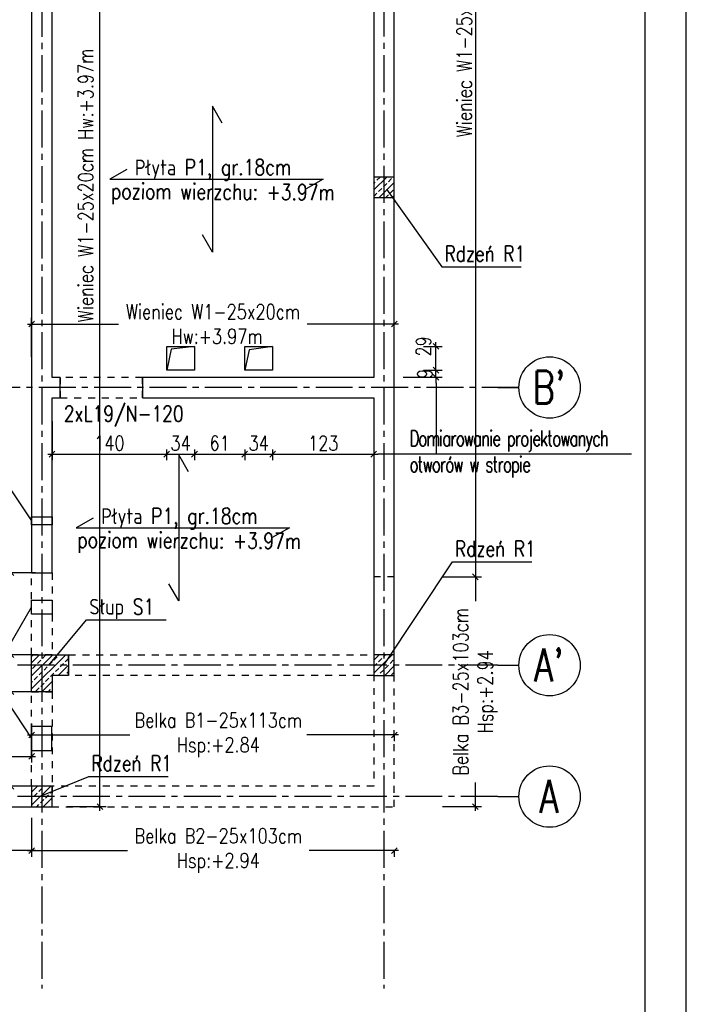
# Model space of a CAD drawing. Extents: x 335493 to 843864, y -123011 to -21739.
# Tile 9 of 28: x 369370 to 377493, y -80599 to -68605. Entities that reach past the tile are written whole.
import ezdxf
from ezdxf.enums import TextEntityAlignment as Align

# ---------------------------------------------------------------- set-up
doc = ezdxf.new("R2010")
doc.units = 0
doc.header["$LTSCALE"] = 600
doc.header["$MEASUREMENT"] = 0
doc.header["$PDMODE"] = 1
doc.linetypes.add('CENTER2', pattern=[1.125, 0.75, -0.125, 0.125, -0.125])
doc.linetypes.add('PRZERYWANA', pattern=[0.282222, 0.141111, -0.141111])
doc.layers.get('0').update_dxf_attribs({"linetype": 'CONTINUOUS'})
doc.layers.get('Defpoints').update_dxf_attribs({"linetype": 'CONTINUOUS'})
for name, color, linetype in [('11 - opisy TXT2', 4, 'CONTINUOUS'), ('111 - opisy TXT3', 2, 'CONTINUOUS'), ('2 - linie odniesienia opisy', 8, 'CONTINUOUS'), ('3 - linia 1', 1, 'CONTINUOUS'), ('33 - linia 2', 3, 'CONTINUOUS'), ('44 - osie 2', 6, 'CENTER2'), ('5 - linie odniesienia opisy', 8, 'CONTINUOUS'), ('7 - linia widok', 1, 'CONTINUOUS'), ('777 - gruba przerywana 3', 5, 'PRZERYWANA'), ('9 - kreskowanie', 1, 'CONTINUOUS')]:
    doc.layers.add(name, color=color, linetype=linetype)
doc.styles.add('TXT2', font='simplex.shx', dxfattribs={"width": 0.8, "height": 180})
doc.dimstyles.new('R1 - centymetry', dxfattribs={"dimtxt": 180, "dimasz": 70, "dimexe": 75, "dimexo": 75, "dimgap": 1.5, "dimtad": 0, "dimdec": 0, "dimlfac": 0.1, "dimzin": 0, "dimdsep": 46, "dimtxsty": 'TXT2', "dimblk1": 'OBLIQUE', "dimblk2": 'OBLIQUE', "dimsah": 1, "dimcen": -3, "dimdle": 50, "dimclrt": 4, "dimadec": 0, "dimazin": 0, "dimtfac": 0.75, "dimtdec": 0, "dimtix": 1, "dimtmove": 2, "dimatfit": 3, "dimldrblk": 'OBLIQUE', "dimfxl": 400, "dimfxlon": 1, "dimtvp": 0.75, "dimtolj": 1, "dimtzin": 0, "dimarcsym": 0})

# ---------------------------------------------------------------- blocks, each defined once
blk = doc.blocks.new('pozycja')
at = {"layer": '111 - opisy TXT3', "linetype": 'Continuous'}
blk.add_circle((63.2, -0.2), 37.4, dxfattribs=at)
at = {"layer": '2 - linie odniesienia opisy', "linetype": 'Continuous'}
blk.add_line((0, 0), (25.8, 0), dxfattribs=at)
at = {"layer": '111 - opisy TXT3', "linetype": 'Continuous', "style": 'TXT2', "width": 0.75}
blk.add_attdef('NR', text='', height=40, dxfattribs=at).set_placement((62.6, -19.8), align=Align.CENTER)
blk = doc.blocks.new('A$C75F72A73')
at = {"layer": '44 - osie 2'}
for p, q in [((26919, 2112), (26919, -15331)), ((31088, 2113), (31088, -15330)), ((32732, -8012), (20807, -8012)), ((32474, -11392), (21213, -11392)), ((32474, -12992), (21802, -12992))]:
    blk.add_line(p, q, dxfattribs=at)
at = {"layer": '2 - linie odniesienia opisy', "xscale": 10, "yscale": 10, "zscale": 10}
for p, values in [((32474, -8009), {'NR': "B'"}), ((32474, -11392), {'NR': "A'"}), ((32474, -12992), {'NR': 'A'})]:
    blk.add_blockref('pozycja', p, dxfattribs=at).add_auto_attribs(values)
blk = doc.blocks.new('_OBLIQUE')
at = {"color": 0, "linetype": 'ByBlock'}
blk.add_line((-0.5, -0.5), (0.5, 0.5), dxfattribs=at)
blk = doc.blocks.new('*D5')
at = {"layer": '2 - linie odniesienia opisy', "color": 0, "lineweight": -2, "transparency": 16777216}
for p, q in [((369465, -77317), (370713, -77317)), ((369515, -77316), (369515, -77392)), ((373985, -77317), (372869, -77317)), ((373935, -77316), (373935, -77392))]:
    blk.add_line(p, q, dxfattribs=at)
at = {"layer": 'Defpoints', "color": 0, "transparency": 16777216}
for p in [(369515, -76591), (373935, -76591), (373935, -77317)]:
    blk.add_point(p, dxfattribs=at)
at = {"layer": '2 - linie odniesienia opisy', "color": 0, "lineweight": -2, "transparency": 16777216, "xscale": 70, "yscale": 70, "zscale": 70, "rotation": 180}
blk.add_blockref('_OBLIQUE', (369515, -77317), dxfattribs=at)
at = {"layer": '2 - linie odniesienia opisy', "color": 0, "lineweight": -2, "transparency": 16777216, "xscale": 70, "yscale": 70, "zscale": 70}
blk.add_blockref('_OBLIQUE', (373935, -77317), dxfattribs=at)
at = {"layer": '2 - linie odniesienia opisy', "color": 4, "transparency": 16777216, "insert": (371791, -77317), "char_height": 180, "attachment_point": 5, "style": 'TXT2'}
blk.add_mtext('\\A1;Belka B1-25x113cm\\PHsp:+2.84', dxfattribs=at)
blk = doc.blocks.new('*D14')
at = {"layer": '2 - linie odniesienia opisy', "color": 0, "lineweight": -2, "transparency": 16777216}
for p, q in [((369465, -78726), (370686, -78726)), ((369515, -78725), (369515, -78801)), ((373985, -78726), (372897, -78726)), ((373935, -78725), (373935, -78801))]:
    blk.add_line(p, q, dxfattribs=at)
at = {"layer": 'Defpoints', "color": 0, "transparency": 16777216}
for p in [(369515, -78001), (373935, -78001), (373935, -78726)]:
    blk.add_point(p, dxfattribs=at)
at = {"layer": '2 - linie odniesienia opisy', "color": 0, "lineweight": -2, "transparency": 16777216, "xscale": 70, "yscale": 70, "zscale": 70, "rotation": 180}
blk.add_blockref('_OBLIQUE', (369515, -78726), dxfattribs=at)
at = {"layer": '2 - linie odniesienia opisy', "color": 0, "lineweight": -2, "transparency": 16777216, "xscale": 70, "yscale": 70, "zscale": 70}
blk.add_blockref('_OBLIQUE', (373935, -78726), dxfattribs=at)
at = {"layer": '2 - linie odniesienia opisy', "color": 4, "transparency": 16777216, "insert": (371791, -78726), "char_height": 180, "attachment_point": 5, "style": 'TXT2'}
blk.add_mtext('\\A1;Belka B2-25x103cm\\PHsp:+2.94', dxfattribs=at)
blk = doc.blocks.new('*D15')
at = {"layer": '2 - linie odniesienia opisy', "color": 0, "lineweight": -2, "transparency": 16777216}
for p, q in [((374524, -75391), (374999, -75391)), ((374924, -75341), (374924, -75686)), ((374924, -78241), (374924, -77897)), ((374524, -78191), (374999, -78191))]:
    blk.add_line(p, q, dxfattribs=at)
at = {"layer": 'Defpoints', "color": 0, "transparency": 16777216}
for p in [(373935, -75391), (374924, -75391), (373935, -78191)]:
    blk.add_point(p, dxfattribs=at)
at = {"layer": '2 - linie odniesienia opisy', "color": 0, "lineweight": -2, "transparency": 16777216, "xscale": 70, "yscale": 70, "zscale": 70}
for p, rotation in [((374924, -75391), 90), ((374924, -78191), 270)]:
    blk.add_blockref('_OBLIQUE', p, dxfattribs=dict(at, rotation=rotation))
at = {"layer": '2 - linie odniesienia opisy', "color": 4, "transparency": 16777216, "insert": (374924, -76791), "char_height": 180, "attachment_point": 5, "rotation": 90, "style": 'TXT2'}
blk.add_mtext('\\A1;Belka B3-25x103cm\\PHsp:+2.94', dxfattribs=at)
blk = doc.blocks.new('*D17')
at = {"layer": '2 - linie odniesienia opisy', "color": 0, "lineweight": -2, "transparency": 16777216}
for p, q in [((374524, -64698), (374999, -64698)), ((374924, -64648), (374924, -75441)), ((374524, -75391), (374999, -75391))]:
    blk.add_line(p, q, dxfattribs=at)
at = {"layer": 'Defpoints', "color": 0, "transparency": 16777216}
for p in [(373935, -64698), (373935, -75391), (374924, -75391)]:
    blk.add_point(p, dxfattribs=at)
at = {"layer": '2 - linie odniesienia opisy', "color": 0, "lineweight": -2, "transparency": 16777216, "xscale": 70, "yscale": 70, "zscale": 70}
for p, rotation in [((374924, -64698), 90), ((374924, -75391), 270)]:
    blk.add_blockref('_OBLIQUE', p, dxfattribs=dict(at, rotation=rotation))
at = {"layer": '2 - linie odniesienia opisy', "color": 4, "transparency": 16777216, "insert": (374789, -68370), "char_height": 180, "attachment_point": 5, "rotation": 90, "style": 'TXT2'}
blk.add_mtext('\\A1;Wieniec W1-25x20cm Hw:+3.97m', dxfattribs=at)
blk = doc.blocks.new('*D18')
at = {"layer": '2 - linie odniesienia opisy', "color": 0, "lineweight": -2, "transparency": 16777216}
for p, q in [((364765, -78326), (364765, -78801)), ((369515, -78326), (369515, -78801)), ((369565, -78726), (364715, -78726))]:
    blk.add_line(p, q, dxfattribs=at)
at = {"layer": 'Defpoints', "color": 0, "transparency": 16777216}
for p in [(369515, -77941), (364765, -78191), (364765, -78726)]:
    blk.add_point(p, dxfattribs=at)
at = {"layer": '2 - linie odniesienia opisy', "color": 0, "lineweight": -2, "transparency": 16777216, "xscale": 70, "yscale": 70, "zscale": 70, "rotation": 180}
blk.add_blockref('_OBLIQUE', (364765, -78726), dxfattribs=at)
at = {"layer": '2 - linie odniesienia opisy', "color": 0, "lineweight": -2, "transparency": 16777216, "xscale": 70, "yscale": 70, "zscale": 70}
blk.add_blockref('_OBLIQUE', (369515, -78726), dxfattribs=at)
at = {"layer": '2 - linie odniesienia opisy', "color": 4, "transparency": 16777216, "insert": (367140, -78591), "char_height": 180, "attachment_point": 5, "style": 'TXT2'}
blk.add_mtext('\\A1;Wieniec W1-25x20cm Hw:+3.97m', dxfattribs=at)
blk = doc.blocks.new('*D19')
at = {"layer": '2 - linie odniesienia opisy', "color": 0, "lineweight": -2, "transparency": 16777216}
for p, q in [((369949, -67743), (370424, -67743)), ((370349, -78240), (370349, -67693)), ((369949, -78190), (370424, -78190))]:
    blk.add_line(p, q, dxfattribs=at)
at = {"layer": 'Defpoints', "color": 0, "transparency": 16777216}
for p in [(369765, -67743), (370349, -67743), (369764, -78190)]:
    blk.add_point(p, dxfattribs=at)
at = {"layer": '2 - linie odniesienia opisy', "color": 0, "lineweight": -2, "transparency": 16777216, "xscale": 70, "yscale": 70, "zscale": 70}
for p, rotation in [((370349, -67743), 90), ((370349, -78190), 270)]:
    blk.add_blockref('_OBLIQUE', p, dxfattribs=dict(at, rotation=rotation))
at = {"layer": '2 - linie odniesienia opisy', "color": 4, "transparency": 16777216, "insert": (370175, -70623), "char_height": 180, "attachment_point": 5, "rotation": 90, "style": 'TXT2'}
blk.add_mtext('\\A1;Wieniec W1-25x20cm Hw:+3.97m', dxfattribs=at)
blk = doc.blocks.new('*D146')
at = {"layer": '2 - linie odniesienia opisy', "color": 0, "lineweight": -2, "transparency": 16777216}
for p, q in [((369465, -72312), (370575, -72312)), ((369515, -72712), (369515, -72237)), ((373985, -72312), (372875, -72312)), ((373935, -72712), (373935, -72237))]:
    blk.add_line(p, q, dxfattribs=at)
at = {"layer": 'Defpoints', "color": 0, "transparency": 16777216}
for p in [(373935, -72312), (369515, -73211), (373935, -73211)]:
    blk.add_point(p, dxfattribs=at)
at = {"layer": '2 - linie odniesienia opisy', "color": 0, "lineweight": -2, "transparency": 16777216, "xscale": 70, "yscale": 70, "zscale": 70, "rotation": 180}
blk.add_blockref('_OBLIQUE', (369515, -72312), dxfattribs=at)
at = {"layer": '2 - linie odniesienia opisy', "color": 0, "lineweight": -2, "transparency": 16777216, "xscale": 70, "yscale": 70, "zscale": 70}
blk.add_blockref('_OBLIQUE', (373935, -72312), dxfattribs=at)
at = {"layer": '2 - linie odniesienia opisy', "color": 4, "transparency": 16777216, "insert": (371725, -72312), "char_height": 180, "attachment_point": 5, "style": 'TXT2'}
blk.add_mtext('\\A1;Wieniec W1-25x20cm\\P Hw:+3.97m', dxfattribs=at)
blk = doc.blocks.new('*D167')
at = {"layer": '2 - linie odniesienia opisy', "color": 0, "lineweight": -2, "transparency": 16777216}
for p, q in [((369263, -75291), (369263, -76391)), ((369565, -75341), (369188, -75341)), ((369565, -76341), (369188, -76341))]:
    blk.add_line(p, q, dxfattribs=at)
at = {"layer": 'Defpoints', "color": 0, "transparency": 16777216}
for p in [(369640, -75341), (369263, -76341), (369640, -76341)]:
    blk.add_point(p, dxfattribs=at)
at = {"layer": '2 - linie odniesienia opisy', "color": 0, "lineweight": -2, "transparency": 16777216, "xscale": 70, "yscale": 70, "zscale": 70}
for p, rotation in [((369263, -75341), 90), ((369263, -76341), 270)]:
    blk.add_blockref('_OBLIQUE', p, dxfattribs=dict(at, rotation=rotation))
at = {"layer": '2 - linie odniesienia opisy', "color": 4, "transparency": 16777216, "insert": (369128, -75841), "char_height": 180, "attachment_point": 5, "rotation": 90, "style": 'TXT2'}
blk.add_mtext('\\A1;\\A1;Belka B5', dxfattribs=at)
blk = doc.blocks.new('*D168')
at = {"layer": '2 - linie odniesienia opisy', "color": 0, "lineweight": -2, "transparency": 16777216}
for p, q in [((369263, -77991), (369263, -76741)), ((369565, -76791), (369188, -76791)), ((369565, -77941), (369188, -77941))]:
    blk.add_line(p, q, dxfattribs=at)
at = {"layer": 'Defpoints', "color": 0, "transparency": 16777216}
for p in [(369263, -76791), (369640, -76791), (369640, -77941)]:
    blk.add_point(p, dxfattribs=at)
at = {"layer": '2 - linie odniesienia opisy', "color": 0, "lineweight": -2, "transparency": 16777216, "xscale": 70, "yscale": 70, "zscale": 70}
for p, rotation in [((369263, -76791), 90), ((369263, -77941), 270)]:
    blk.add_blockref('_OBLIQUE', p, dxfattribs=dict(at, rotation=rotation))
at = {"layer": '2 - linie odniesienia opisy', "color": 4, "transparency": 16777216, "insert": (369128, -77366), "char_height": 180, "attachment_point": 5, "rotation": 90, "style": 'TXT2'}
blk.add_mtext('\\A1;\\A1;Belka B4', dxfattribs=at)
blk = doc.blocks.new('*D177')
at = {"layer": '5 - linie odniesienia opisy', "color": 0, "lineweight": -2, "transparency": 16777216}
for p, q in [((369765, -73497), (369765, -73972)), ((371161, -73840), (371161, -73972)), ((369715, -73897), (371211, -73897))]:
    blk.add_line(p, q, dxfattribs=at)
at = {"layer": 'Defpoints', "color": 0, "transparency": 16777216}
for p in [(371161, -72874, 3775), (369765, -72961), (371161, -73897)]:
    blk.add_point(p, dxfattribs=at)
at = {"layer": '5 - linie odniesienia opisy', "color": 0, "lineweight": -2, "transparency": 16777216, "xscale": 70, "yscale": 70, "zscale": 70, "rotation": 180}
blk.add_blockref('_OBLIQUE', (369765, -73897), dxfattribs=at)
at = {"layer": '5 - linie odniesienia opisy', "color": 0, "lineweight": -2, "transparency": 16777216, "xscale": 70, "yscale": 70, "zscale": 70}
blk.add_blockref('_OBLIQUE', (371161, -73897), dxfattribs=at)
at = {"layer": '5 - linie odniesienia opisy', "color": 4, "transparency": 16777216, "insert": (370463, -73762), "char_height": 180, "attachment_point": 5, "style": 'TXT2'}
blk.add_mtext('\\A1;140', dxfattribs=at)
blk = doc.blocks.new('*D178')
at = {"layer": '5 - linie odniesienia opisy', "color": 0, "lineweight": -2, "transparency": 16777216}
for p, q in [((371161, -73840), (371161, -73972)), ((371501, -73840), (371501, -73972)), ((371111, -73897), (371551, -73897))]:
    blk.add_line(p, q, dxfattribs=at)
at = {"layer": 'Defpoints', "color": 0, "transparency": 16777216}
for p in [(371161, -72874, 3775), (371501, -72874, 3775), (371501, -73897)]:
    blk.add_point(p, dxfattribs=at)
at = {"layer": '5 - linie odniesienia opisy', "color": 0, "lineweight": -2, "transparency": 16777216, "xscale": 70, "yscale": 70, "zscale": 70, "rotation": 180}
blk.add_blockref('_OBLIQUE', (371161, -73897), dxfattribs=at)
at = {"layer": '5 - linie odniesienia opisy', "color": 0, "lineweight": -2, "transparency": 16777216, "xscale": 70, "yscale": 70, "zscale": 70}
blk.add_blockref('_OBLIQUE', (371501, -73897), dxfattribs=at)
at = {"layer": '5 - linie odniesienia opisy', "color": 4, "transparency": 16777216, "insert": (371331, -73762), "char_height": 180, "attachment_point": 5, "style": 'TXT2'}
blk.add_mtext('\\A1;34', dxfattribs=at)
blk = doc.blocks.new('*D179')
at = {"layer": '5 - linie odniesienia opisy', "color": 0, "lineweight": -2, "transparency": 16777216}
for p, q in [((371501, -73840), (371501, -73972)), ((372113, -73841), (372113, -73972)), ((371451, -73897), (372163, -73897))]:
    blk.add_line(p, q, dxfattribs=at)
at = {"layer": 'Defpoints', "color": 0, "transparency": 16777216}
for p in [(371501, -72874, 3775), (372113, -72874, 3808), (372113, -73897)]:
    blk.add_point(p, dxfattribs=at)
at = {"layer": '5 - linie odniesienia opisy', "color": 0, "lineweight": -2, "transparency": 16777216, "xscale": 70, "yscale": 70, "zscale": 70, "rotation": 180}
blk.add_blockref('_OBLIQUE', (371501, -73897), dxfattribs=at)
at = {"layer": '5 - linie odniesienia opisy', "color": 0, "lineweight": -2, "transparency": 16777216, "xscale": 70, "yscale": 70, "zscale": 70}
blk.add_blockref('_OBLIQUE', (372113, -73897), dxfattribs=at)
at = {"layer": '5 - linie odniesienia opisy', "color": 4, "transparency": 16777216, "insert": (371807, -73762), "char_height": 180, "attachment_point": 5, "style": 'TXT2'}
blk.add_mtext('\\A1;61', dxfattribs=at)
blk = doc.blocks.new('*D180')
at = {"layer": '5 - linie odniesienia opisy', "color": 0, "lineweight": -2, "transparency": 16777216}
for p, q in [((372113, -73841), (372113, -73972)), ((372453, -73841), (372453, -73972)), ((372063, -73897), (372503, -73897))]:
    blk.add_line(p, q, dxfattribs=at)
at = {"layer": 'Defpoints', "color": 0, "transparency": 16777216}
for p in [(372113, -72874, 3808), (372453, -72874, 3808), (372453, -73897)]:
    blk.add_point(p, dxfattribs=at)
at = {"layer": '5 - linie odniesienia opisy', "color": 0, "lineweight": -2, "transparency": 16777216, "xscale": 70, "yscale": 70, "zscale": 70, "rotation": 180}
blk.add_blockref('_OBLIQUE', (372113, -73897), dxfattribs=at)
at = {"layer": '5 - linie odniesienia opisy', "color": 0, "lineweight": -2, "transparency": 16777216, "xscale": 70, "yscale": 70, "zscale": 70}
blk.add_blockref('_OBLIQUE', (372453, -73897), dxfattribs=at)
at = {"layer": '5 - linie odniesienia opisy', "color": 4, "transparency": 16777216, "insert": (372283, -73762), "char_height": 180, "attachment_point": 5, "style": 'TXT2'}
blk.add_mtext('\\A1;34', dxfattribs=at)
blk = doc.blocks.new('*D181')
at = {"layer": '5 - linie odniesienia opisy', "color": 0, "lineweight": -2, "transparency": 16777216}
for p, q in [((373685, -73497), (373685, -73972)), ((372453, -73841), (372453, -73972)), ((372403, -73897), (373735, -73897))]:
    blk.add_line(p, q, dxfattribs=at)
at = {"layer": 'Defpoints', "color": 0, "transparency": 16777216}
for p in [(372453, -72874, 3808), (373685, -72961), (373685, -73897)]:
    blk.add_point(p, dxfattribs=at)
at = {"layer": '5 - linie odniesienia opisy', "color": 0, "lineweight": -2, "transparency": 16777216, "xscale": 70, "yscale": 70, "zscale": 70, "rotation": 180}
blk.add_blockref('_OBLIQUE', (372453, -73897), dxfattribs=at)
at = {"layer": '5 - linie odniesienia opisy', "color": 0, "lineweight": -2, "transparency": 16777216, "xscale": 70, "yscale": 70, "zscale": 70}
blk.add_blockref('_OBLIQUE', (373685, -73897), dxfattribs=at)
at = {"layer": '5 - linie odniesienia opisy', "color": 4, "transparency": 16777216, "insert": (373069, -73762), "char_height": 180, "attachment_point": 5, "style": 'TXT2'}
blk.add_mtext('\\A1;123', dxfattribs=at)
blk = doc.blocks.new('*D182')
at = {"layer": '5 - linie odniesienia opisy', "color": 0, "lineweight": -2, "transparency": 16777216}
for p, q in [((374292, -72874), (374518, -72874)), ((374443, -72874), (374443, -72804)), ((374443, -72961), (374443, -72874)), ((374043, -72961), (374518, -72961)), ((374443, -72961), (374443, -73031))]:
    blk.add_line(p, q, dxfattribs=at)
at = {"layer": 'Defpoints', "color": 0, "transparency": 16777216}
for p in [(372453, -72874, 3808), (374443, -72874), (373685, -72961)]:
    blk.add_point(p, dxfattribs=at)
at = {"layer": '5 - linie odniesienia opisy', "color": 0, "lineweight": -2, "transparency": 16777216, "xscale": 70, "yscale": 70, "zscale": 70}
for p, rotation in [((374443, -72874), 270), ((374443, -72961), 90)]:
    blk.add_blockref('_OBLIQUE', p, dxfattribs=dict(at, rotation=rotation))
at = {"layer": '5 - linie odniesienia opisy', "color": 4, "transparency": 16777216, "insert": (374308, -72918), "char_height": 180, "attachment_point": 5, "rotation": 90, "style": 'TXT2'}
blk.add_mtext('\\A1;9', dxfattribs=at)
blk = doc.blocks.new('*D183')
at = {"layer": '5 - linie odniesienia opisy', "color": 0, "lineweight": -2, "transparency": 16777216}
for p, q in [((374443, -72924), (374443, -72534)), ((374292, -72584), (374518, -72584)), ((374292, -72874), (374518, -72874))]:
    blk.add_line(p, q, dxfattribs=at)
at = {"layer": 'Defpoints', "color": 0, "transparency": 16777216}
for p in [(372453, -72584, 3808), (374443, -72584), (372453, -72874, 3808)]:
    blk.add_point(p, dxfattribs=at)
at = {"layer": '5 - linie odniesienia opisy', "color": 0, "lineweight": -2, "transparency": 16777216, "xscale": 70, "yscale": 70, "zscale": 70}
for p, rotation in [((374443, -72584), 90), ((374443, -72874), 270)]:
    blk.add_blockref('_OBLIQUE', p, dxfattribs=dict(at, rotation=rotation))
at = {"layer": '5 - linie odniesienia opisy', "color": 4, "transparency": 16777216, "insert": (374292, -72584), "char_height": 180, "attachment_point": 5, "rotation": 90, "style": 'TXT2'}
blk.add_mtext('\\A1;29', dxfattribs=at)
blk = doc.blocks.new('*D214')
at = {"layer": '2 - linie odniesienia opisy', "color": 0, "lineweight": -2, "transparency": 16777216}
for p, q in [((369515, -77178), (369515, -77653)), ((368785, -77291), (368785, -77653)), ((368735, -77578), (369565, -77578))]:
    blk.add_line(p, q, dxfattribs=at)
at = {"layer": 'Defpoints', "color": 0, "transparency": 16777216}
for p in [(368785, -76884, 655), (369515, -76884), (369515, -77578)]:
    blk.add_point(p, dxfattribs=at)
at = {"layer": '2 - linie odniesienia opisy', "color": 0, "lineweight": -2, "transparency": 16777216, "xscale": 70, "yscale": 70, "zscale": 70, "rotation": 180}
blk.add_blockref('_OBLIQUE', (368785, -77578), dxfattribs=at)
at = {"layer": '2 - linie odniesienia opisy', "color": 0, "lineweight": -2, "transparency": 16777216, "xscale": 70, "yscale": 70, "zscale": 70}
blk.add_blockref('_OBLIQUE', (369515, -77578), dxfattribs=at)
at = {"layer": '2 - linie odniesienia opisy', "color": 4, "transparency": 16777216, "insert": (368785, -77443), "char_height": 180, "attachment_point": 5, "style": 'TXT2'}
blk.add_mtext('\\A1;73', dxfattribs=at)
blk = doc.blocks.new('*D215')
at = {"layer": '2 - linie odniesienia opisy', "color": 0, "lineweight": -2, "transparency": 16777216}
for p, q in [((368051, -76834), (368051, -77991)), ((368345, -76884), (367976, -76884)), ((368451, -77941), (367976, -77941))]:
    blk.add_line(p, q, dxfattribs=at)
at = {"layer": 'Defpoints', "color": 0, "transparency": 16777216}
for p in [(368785, -76884, 655), (368051, -77941), (369515, -77941)]:
    blk.add_point(p, dxfattribs=at)
at = {"layer": '2 - linie odniesienia opisy', "color": 0, "lineweight": -2, "transparency": 16777216, "xscale": 70, "yscale": 70, "zscale": 70}
for p, rotation in [((368051, -76884), 90), ((368051, -77941), 270)]:
    blk.add_blockref('_OBLIQUE', p, dxfattribs=dict(at, rotation=rotation))
at = {"layer": '2 - linie odniesienia opisy', "color": 4, "transparency": 16777216, "insert": (367916, -77413), "char_height": 180, "attachment_point": 5, "rotation": 90, "style": 'TXT2'}
blk.add_mtext('\\A1;106', dxfattribs=at)

msp = doc.modelspace()

# ---------------------------------------------------------------- hatches: boundary and pattern name
at = {"layer": '9 - kreskowanie', "transparency": 33554687}
h = msp.add_hatch(dxfattribs=at)
h.set_pattern_fill('ANSI33', color=256, scale=450)
h.paths.add_polyline_path([(373685.1, -70771.4), (373935.1, -70771.4), (373935.1, -70521.4), (373685.1, -70521.4)])
h = msp.add_hatch(dxfattribs=at)
h.set_pattern_fill('ANSI33', color=256, scale=450)
h.paths.add_polyline_path([(369515.1, -76791.4), (369515.1, -76341.4), (369965.1, -76341.4), (369965.1, -76591.4), (369765.1, -76591.4), (369765.1, -76791.4)])
h = msp.add_hatch(dxfattribs=at)
h.set_pattern_fill('ANSI33', color=256, scale=450)
h.paths.add_polyline_path([(373685.1, -76591.4), (373935.1, -76591.4), (373935.1, -76341.4), (373685.1, -76341.4)])
h = msp.add_hatch(dxfattribs=at)
h.set_pattern_fill('ANSI33', color=256, scale=450)
h.set_pattern_definition([(45, (4750, -5099.26), (-79.549513, 79.549513), []), (45, (4829.55, -5099.26), (-79.549513, 79.549513), [56.25, -28.125])])
h.paths.add_polyline_path([(369515.1, -78191.4), (369765.1, -78191.4), (369765.1, -77941.4), (369515.1, -77941.4)])

# ---------------------------------------------------------------- linework, layer by layer
at = {"layer": '111 - opisy TXT3'}
msp.add_lwpolyline([(337993.4, -87663.1), (376993.4, -87663.1), (376993.4, -58963.1), (337993.4, -58963.1)], close=True, dxfattribs=at)
at = {"layer": '2 - linie odniesienia opisy'}
msp.add_lwpolyline([(335493.4, -88163.1), (377493.4, -88163.1), (377493.4, -58463.1), (335493.4, -58463.1)], close=True, dxfattribs=at)
for points in [[(371837.2, -69866.9), (371718.3, -69658.4), (371718.3, -71435.9), (371599.5, -71227.4)], [(370678, -70428.3), (370469.5, -70547.1), (373067.7, -70547.1), (372859.2, -70666)], [(373838.5, -70670.5), (374514.7, -71615.2), (375482.2, -71615.2)], [(371426.9, -74114.4), (371308.1, -73905.9), (371308.1, -75683.4), (371189.2, -75474.9)], [(370267.7, -74675.8), (370059.2, -74794.6), (372657.4, -74794.6), (372448.9, -74913.5)], [(373809.1, -76466.4), (374642.5, -75209.5), (375610, -75209.5)], [(369726, -76466.4), (370186.2, -75915.7), (371153.7, -75915.7)], [(369650.8, -78049.7), (370211.5, -77822.2), (371179, -77822.2)]]:
    msp.add_lwpolyline(points, dxfattribs=at)
at = {"layer": '33 - linia 2'}
for points in [[(364765.1, -64697.9), (364765.1, -78191.4), (369765.1, -78191.4), (369765.1, -77941.4), (369515.1, -77941.4), (369515.1, -77941.4), (365015.1, -77941.4), (365015.1, -67992.9)], [(373685.1, -64947.9), (373685.1, -72961.4), (370865.1, -72961.4), (370865.1, -73211.4), (373685.1, -73211.4), (373685.1, -76591.4), (373935.1, -76591.4), (373935.1, -64697.9)], [(369515.1, -67992.9), (369515.1, -73211.4), (369515.1, -75011.4), (369515.1, -75011.4), (369515.1, -75261.4), (369515.1, -75261.4), (369515.1, -75341.4), (369765.1, -75341.4), (369765.1, -73211.4), (369865.1, -73211.4), (369865.1, -72961.4), (369765.1, -72961.4), (369765.1, -67742.9)]]:
    msp.add_lwpolyline(points, dxfattribs=at)
for points in [[(373685.1, -70771.4), (373935.1, -70771.4), (373935.1, -70521.4), (373685.1, -70521.4)], [(369515.1, -74659.2), (369765.1, -74659.2), (369765.1, -74759.2), (369515.1, -74759.2)], [(369515.1, -75674.7), (369765.1, -75674.7), (369765.1, -75844.3), (369515.1, -75844.3)], [(369515.1, -76791.4), (369515.1, -76341.4), (369965.1, -76341.4), (369965.1, -76591.4), (369765.1, -76591.4), (369765.1, -76791.4)], [(373685.1, -76591.4), (373935.1, -76591.4), (373935.1, -76341.4), (373685.1, -76341.4)], [(369515.1, -77212.3), (369758, -77212.3), (369758, -77512.3), (369515.1, -77512.3)], [(369515.1, -78191.4), (369765.1, -78191.4), (369765.1, -77941.4), (369515.1, -77941.4)]]:
    msp.add_lwpolyline(points, close=True, dxfattribs=at)
for points, elevation in [([(371161.5, -72584.3), (371501.5, -72584.3), (371501.5, -72874.3), (371161.5, -72874.3)], 3775), ([(372112.7, -72583.7), (372452.7, -72583.7), (372452.7, -72873.7), (372112.7, -72873.7)], 3807.5)]:
    msp.add_lwpolyline(points, close=True, dxfattribs=dict(at, elevation=elevation))
at = {"layer": '5 - linie odniesienia opisy'}
for points in [[(374443.3, -73031.4), (374443.3, -73897.4)], [(366657.4, -73841.8), (368927.9, -73841.8), (369515.1, -74709.2)], [(376824.9, -73897.4), (374678, -73897.4), (373735.1, -73897.4)], [(369020.8, -76615.3), (369515.1, -75759.5)], [(366721.6, -76615.3), (369020.8, -76615.3), (369515.1, -77362.3)]]:
    msp.add_lwpolyline(points, dxfattribs=at)
at = {"layer": '7 - linia widok'}
for points, elevation in [([(371161.5, -72874.3), (371161.5, -72584.3), (371501.5, -72584.3), (371215.2, -72617.2), (371161.5, -72874.3)], 3775), ([(372112.7, -72874.3), (372112.7, -72583.7), (372452.7, -72583.7), (372167.1, -72626.3), (372112.7, -72874.3)], 3807.5)]:
    msp.add_lwpolyline(points, dxfattribs=dict(at, elevation=elevation))
at = {"layer": '777 - gruba przerywana 3'}
for points in [[(370865.1, -72961.4), (369865.1, -72961.4), (369865.1, -73211.4), (370865.1, -73211.4)], [(369515.1, -75341.4), (369765.1, -75341.4), (369765.1, -76341.4), (369515.1, -76341.4)], [(369762.6, -78191.4), (373935.1, -78191.4), (373935.1, -76591.4), (373935.1, -75391.4), (373685.1, -75391.4), (373685.1, -77941.4), (369765.1, -77941.4)], [(369965.1, -76341.4), (373685.1, -76341.4), (373685.1, -76591.4), (369965.1, -76591.4)], [(369515.1, -76791.4), (369765.1, -76791.4), (369765.1, -77941.4), (369515.1, -77941.4)]]:
    msp.add_lwpolyline(points, close=True, dxfattribs=at)

# ---------------------------------------------------------------- block references
at = {"layer": '3 - linia 1'}
msp.add_blockref('A$C75F72A73', (342720.7, -65074.4), dxfattribs=at)

# ---------------------------------------------------------------- texts
at = {"layer": '11 - opisy TXT2', "style": 'TXT2', "width": 0.8}
for s, rotation, p in [('Płyta P1, gr.18cm', 0.13666, (370773.4, -70501.1)), ('poziom wierzchu: +3.97m', 359.67489, (370484, -70788.5)), ('Płyta P1, gr.18cm', 0.13666, (370363.1, -74748.6)), ('poziom wierzchu: +3.97m', 359.67489, (370073.7, -75036))]:
    msp.add_text(s, height=192, rotation=rotation, dxfattribs=at).set_placement(p)
for s, p in [('Rdzeń R1', (374547.3, -71549.8)), ('2xL19/N-120', (369908.1, -73498.2)), ('Rdzeń R1', (374675.1, -75144.1)), ('Słup S1', (370218.8, -75850.3)), ('Rdzeń R1', (370244.1, -77756.8))]:
    msp.add_text(s, height=190, dxfattribs=at).set_placement(p)
at = {"layer": '11 - opisy TXT2', "insert": (374121.7, -73609.9), "char_height": 190, "attachment_point": 1, "style": 'TXT2'}
msp.add_mtext_dynamic_manual_height_columns('{\\W0.7;\\T0.9;Domiarowanie projektowanych otworów w stropie}', width=2769.668, gutter_width=900, heights=[0], dxfattribs=at)

# ---------------------------------------------------------------- dimensions: what is measured, and where the dimension line sits
at = {"layer": '2 - linie odniesienia opisy'}
for base, p1, p2, text, picture, middle in [((374923.6, -75391.4), (373935.1, -64697.9), (373935.1, -75391.4), 'Wieniec W1-25x20cm Hw:+3.97m', '*D17', (374788.6, -68369.9)), ((370349, -67742.9), (369763.8, -78190.2), (369765.1, -67742.9), 'Wieniec W1-25x20cm Hw:+3.97m', '*D19', (370175.3, -70623.4)), ((374923.6, -75391.4), (373935.1, -78191.4), (373935.1, -75391.4), 'Belka B3-25x103cm\\PHsp:+2.94', '*D15', (374923.6, -76791.4))]:
    dim = msp.add_linear_dim(base=base, p1=p1, p2=p2, angle=90, text=text, dimstyle='R1 - centymetry', dxfattribs=at)
    dim.commit()
    dim.dimension.update_dxf_attribs({"geometry": picture, "text_midpoint": middle, "dimtype": 160})
dim = msp.add_linear_dim(base=(373935.1, -72312.1), p1=(369515.1, -73211.4), p2=(373935.1, -73211.4), text='Wieniec W1-25x20cm\\P Hw:+3.97m', dimstyle='R1 - centymetry', dxfattribs=at)
dim.commit()
dim.dimension.update_dxf_attribs({"geometry": '*D146', "text_midpoint": (371725.1, -72312.1), "dimtype": 160})
for base, p1, p2, text, picture, middle in [((369263.4, -76341.4), (369640.1, -75341.4), (369640.1, -76341.4), '\\A1;Belka B5', '*D167', (369128.4, -75841.4)), ((369263.4, -76791.4), (369640.1, -77941.4), (369640.1, -76791.4), '\\A1;Belka B4', '*D168', (369128.4, -77366.4))]:
    dim = msp.add_linear_dim(base=base, p1=p1, p2=p2, angle=90, text=text, dimstyle='R1 - centymetry', dxfattribs=at)
    dim.commit()
    dim.dimension.update_dxf_attribs({"geometry": picture, "text_midpoint": middle})
for base, p1, p2, text, picture, middle in [((373935.1, -77317), (369515.1, -76591.4), (373935.1, -76591.4), 'Belka B1-25x113cm\\PHsp:+2.84', '*D5', (371791, -77317)), ((373935.1, -78726.2), (369515.1, -78000.7), (373935.1, -78000.7), 'Belka B2-25x103cm\\PHsp:+2.94', '*D14', (371791, -78726.2))]:
    dim = msp.add_linear_dim(base=base, p1=p1, p2=p2, text=text, dimstyle='R1 - centymetry', override={"dimfxl": 1}, dxfattribs=at)
    dim.commit()
    dim.dimension.update_dxf_attribs({"geometry": picture, "text_midpoint": middle, "dimtype": 160})
dim = msp.add_linear_dim(base=(368051.2, -77941.4), p1=(368785.3, -76884.2, 655), p2=(369515.1, -77941.4), angle=90, dimstyle='R1 - centymetry', dxfattribs=at)
dim.commit()
dim.dimension.update_dxf_attribs({"geometry": '*D215', "text_midpoint": (367916.2, -77412.8)})
dim = msp.add_linear_dim(base=(369515.1, -77577.9), p1=(368785.3, -76884.2, 655), p2=(369515.1, -76884.2), dimstyle='R1 - centymetry', dxfattribs=at)
dim.commit()
dim.dimension.update_dxf_attribs({"geometry": '*D214', "text_midpoint": (368785.3, -77442.9), "dimtype": 160})
dim = msp.add_linear_dim(base=(364765.1, -78726.2), p1=(369515.1, -77941.4), p2=(364765.1, -78191.4), text='Wieniec W1-25x20cm Hw:+3.97m', dimstyle='R1 - centymetry', dxfattribs=at)
dim.commit()
dim.dimension.update_dxf_attribs({"geometry": '*D18', "text_midpoint": (367140.1, -78591.2)})
at = {"layer": '5 - linie odniesienia opisy'}
dim = msp.add_linear_dim(base=(374443.3, -72583.7), p1=(372452.7, -72874.3, 3807.5), p2=(372452.7, -72583.7, 3807.5), angle=90, dimstyle='R1 - centymetry', dxfattribs=at)
dim.commit()
dim.dimension.update_dxf_attribs({"geometry": '*D183', "text_midpoint": (374291.8, -72583.7), "dimtype": 160})
for base, p1, p2, picture, middle in [((371161.5, -73897.4), (369765.1, -72961.4), (371161.5, -72874.3, 3775), '*D177', (370463.3, -73762.4)), ((371501.5, -73897.4), (371161.5, -72874.3, 3775), (371501.5, -72874.3, 3775), '*D178', (371331.5, -73762.4)), ((372112.7, -73897.4), (371501.5, -72874.3, 3775), (372112.7, -72874.3, 3807.5), '*D179', (371807.1, -73762.4)), ((372452.7, -73897.4), (372112.7, -72874.3, 3807.5), (372452.7, -72874.3, 3807.5), '*D180', (372282.7, -73762.4)), ((373685.1, -73897.4), (372452.7, -72874.3, 3807.5), (373685.1, -72961.4), '*D181', (373068.9, -73762.4))]:
    dim = msp.add_linear_dim(base=base, p1=p1, p2=p2, dimstyle='R1 - centymetry', dxfattribs=at)
    dim.commit()
    dim.dimension.update_dxf_attribs({"geometry": picture, "text_midpoint": middle})
dim = msp.add_linear_dim(base=(374443.3, -72874.3), p1=(373685.1, -72961.4), p2=(372452.7, -72874.3, 3807.5), angle=90, dimstyle='R1 - centymetry', dxfattribs=at)
dim.commit()
dim.dimension.update_dxf_attribs({"geometry": '*D182', "text_midpoint": (374308.3, -72917.9)})

doc.saveas('drawing.dxf')
